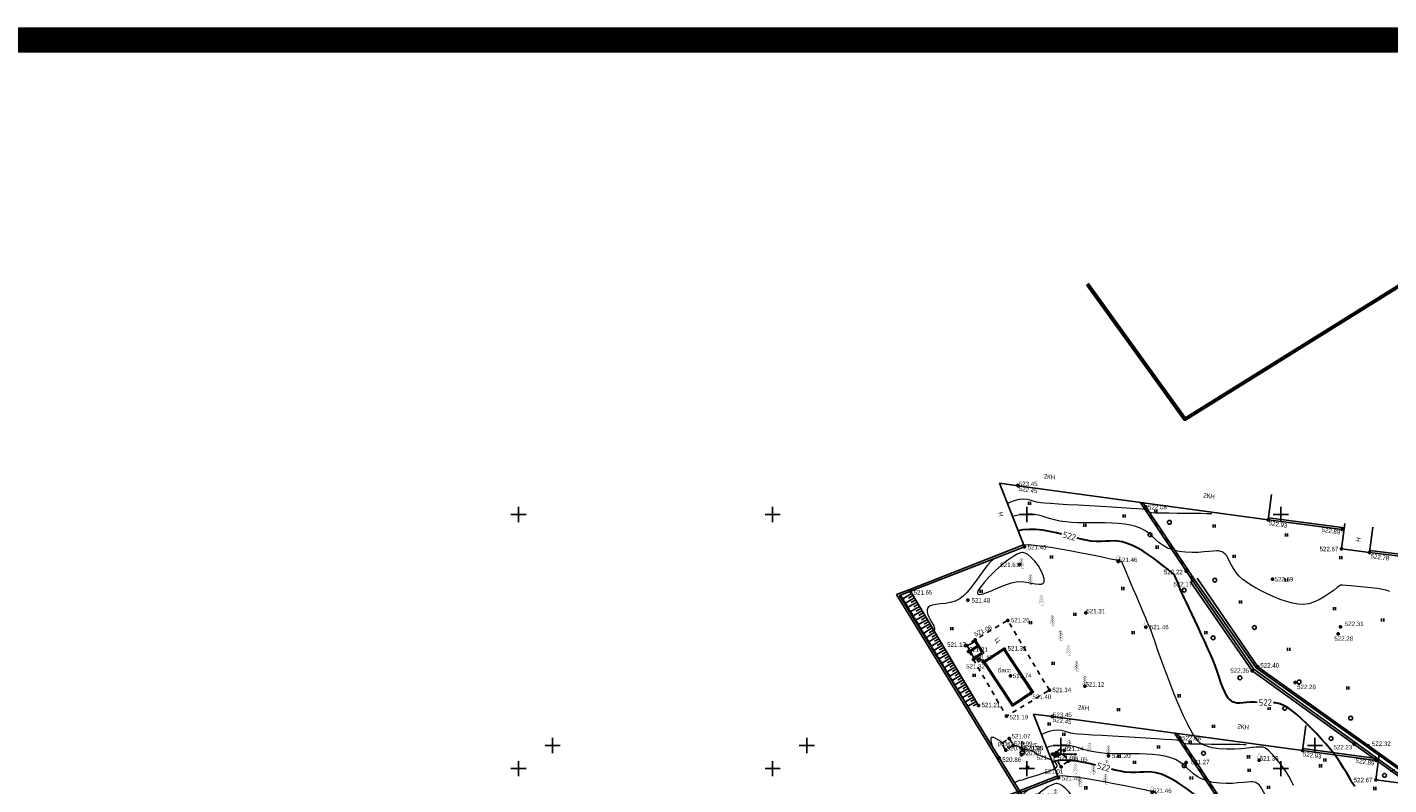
# Model space of a CAD drawing. Header units: millimetres. Extents: x 767170 to 66149698, y -983507 to 2493658.
# Tile 115 of 256: x 1770416 to 2038318, y -462903 to -313890. Entities that reach past the tile are written whole.
import ezdxf

# ---------------------------------------------------------------- set-up
doc = ezdxf.new("R2010")
doc.units = ezdxf.units.MM
for name, pattern in [('Д_ТРОТ_ТРУБА', [3, 1.5, -1.5]), ('ДОРОГИ_СТРОЯЩ', [9, 8, -1]), ('ЗД_СТР_РАЗВ', [3, 2, -1]), ('Контура низ откосов  Штриховая 0.1-0.5 - - - - - - -', [0.6, 0.1, -0.5])]:
    doc.linetypes.add(name, pattern=pattern)
for name, color, linetype in [('(001) Сетка', 92, 'Continuous'), ('(004) Точки рельефа', 7, 'Continuous'), ('(004a) Точки рельефа (отк.)', 7, 'Continuous'), ('(007) Здания', 7, 'Continuous'), ('(011) Колодцы', 7, 'Continuous'), ('(022) Возд. Линии', 7, 'Continuous'), ('(025) Дорога', 7, 'Continuous'), ('(027) Гидрография', 7, 'Continuous'), ('(028) Гидротехн.', 7, 'Continuous'), ('(031) Горизонтали', 42, 'Continuous'), ('(035) Откосы', 7, 'Continuous'), ('(036) Растительность', 7, 'Continuous'), ('(038) Деревья', 7, 'Continuous'), ('(040) Ограда', 7, 'Continuous'), ('C-TOPO-MAJR', 9, 'Continuous')]:
    doc.layers.add(name, color=color, linetype=linetype)
doc.layers.add('(032) Горизонтали утолщенные', color=32, linetype='Continuous', lineweight=30)
doc.styles.add('BM-431', font='txt')
doc.styles.add('D-431', font='txt')
doc.styles.add('P-131', font='txt')
doc.styles.add('S', font='txtwr', dxfattribs={"oblique": 15})
doc.styles.get("Standard").update_dxf_attribs({"font": 'isocpeui.ttf'})
doc.styles.add('СПДС', font='isocpeur.ttf')
doc.linetypes.add('ОГРАДА_БЕТ', pattern='A,4,["|",Standard,S=0.8,R=0,X=0,Y=-0.8],4', length=8)
doc.linetypes.add('ОТКОСЫ_НЕУКР1', pattern='A,0.5,["|",Standard,S=-1.2,R=0,X=0,Y=1.2],1,["|",Standard,S=-0.5,R=0,X=0,Y=0.5],0.5', length=2)
doc.linetypes.add('ПОДПОРНАЯ СТЕНКА', pattern='A,2,["V",Standard,S=1.2,R=0,X=0,Y=-1.2],0.2,["V",Standard,S=0.8,R=0,X=0,Y=-0.8],0.25,["V",Standard,S=0.3,R=0,X=0,Y=-0.3],0.25', length=2.7)

# ---------------------------------------------------------------- blocks, each defined once
blk = doc.blocks.new('ell')
at = {"const_width": 0.05}
for points in [[(0, 0.8), (-0.5, 0.3)], [(0, 1.2), (-0.44, 0.76)], [(0, 1.6), (-0.39, 1.21)], [(0, 2), (-0.33, 1.67)], [(0, 0), (0, 2)], [(0, 2), (0.33, 1.67)], [(0, 1.6), (0.39, 1.21)], [(0, 1.2), (0.44, 0.76)], [(0, 0.8), (0.5, 0.3)], [(0, 0), (0.38, 0)]]:
    blk.add_lwpolyline(points, dxfattribs=at)
blk = doc.blocks.new('I04010')
for p, q in [((-0.412273, 0.007146), (-0.412273, 1.207146)), ((0.387727, 1.207146), (0.387727, 0.007146))]:
    blk.add_line(p, q)
blk = doc.blocks.new('d')
at = {"layer": '(038) Деревья'}
blk.add_ellipse((0, 0), major_axis=(0.265, 0.265), ratio=1, start_param=5.497787, end_param=11.780972, dxfattribs=at)
blk = doc.blocks.new('Setka')
at = {"layer": '(001) Сетка'}
for p, q in [((-1.5, 0), (1.5, 0)), ((0, 1.5), (0, -1.5))]:
    blk.add_line(p, q, dxfattribs=at)
blk = doc.blocks.new('karagach-flat-3')
at = {"layer": '(038) Деревья', "const_width": 0.0375}
for points in [[(-0.31, 0.56, 0.626949), (-0.22, 0.21, 0.702465)], [(-0.31, 0.56, 0.383603), (-0.26, 0.75, 0.352912)], [(-0.21, 1.01, 0.430853), (-0.26, 0.75, 0.548276)], [(-0.21, 1.01, 0.181567), (-0.12, 1.16, 0.303004)], [(0, 1.31, 0.246034), (-0.12, 1.16, 0.489079)], [(0, 1.31, -0.246034), (0.12, 1.16, -0.489079)], [(0.21, 1.01, -0.181567), (0.12, 1.16, -0.303004)], [(0.21, 1.01, -0.430853), (0.26, 0.75, -0.548276)], [(0.31, 0.56, -0.626949), (0.22, 0.21, -0.702465)], [(0.31, 0.56, -0.383603), (0.26, 0.75, -0.352912)]]:
    blk.add_lwpolyline(points, format="xyb", dxfattribs=at)
for points in [[(0, 0.21), (-0.22, 0.21)], [(0, 0), (0, 0.21)], [(0, 0.21), (0.22, 0.21)], [(0, 0), (0.28, 0)]]:
    blk.add_lwpolyline(points, dxfattribs=at)
at = {"layer": '(038) Деревья'}
blk.add_lwpolyline([(0, 0), (0, 0.21)], dxfattribs=at)
blk = doc.blocks.new('karagach-flat-4')
at = {"layer": '(038) Деревья', "const_width": 0.0375}
for points in [[(-0.31, 0.56, 0.626949), (-0.22, 0.21, 0.702465)], [(-0.31, 0.56, 0.383603), (-0.26, 0.75, 0.352912)], [(-0.21, 1.01, 0.430853), (-0.26, 0.75, 0.548276)], [(-0.21, 1.01, 0.181567), (-0.12, 1.16, 0.303004)], [(0, 1.31, 0.246034), (-0.12, 1.16, 0.489079)], [(0, 1.31, -0.246034), (0.12, 1.16, -0.489079)], [(0.21, 1.01, -0.181567), (0.12, 1.16, -0.303004)], [(0.21, 1.01, -0.430853), (0.26, 0.75, -0.548276)], [(0.31, 0.56, -0.626949), (0.22, 0.21, -0.702465)], [(0.31, 0.56, -0.383603), (0.26, 0.75, -0.352912)]]:
    blk.add_lwpolyline(points, format="xyb", dxfattribs=at)
for points in [[(0, 0.21), (-0.22, 0.21)], [(0, 0), (0, 0.21)], [(0, 0.21), (0.22, 0.21)], [(0, 0), (0.28, 0)]]:
    blk.add_lwpolyline(points, dxfattribs=at)
at = {"layer": '(038) Деревья'}
blk.add_lwpolyline([(0, 0), (0, 0.21)], dxfattribs=at)
blk = doc.blocks.new('karagach-flat-5')
at = {"layer": '(038) Деревья', "const_width": 0.0375}
for points in [[(-0.31, 0.56, 0.626949), (-0.22, 0.21, 0.702465)], [(-0.31, 0.56, 0.383603), (-0.26, 0.75, 0.352912)], [(-0.21, 1.01, 0.430853), (-0.26, 0.75, 0.548276)], [(-0.21, 1.01, 0.181567), (-0.12, 1.16, 0.303004)], [(0, 1.31, 0.246034), (-0.12, 1.16, 0.489079)], [(0, 1.31, -0.246034), (0.12, 1.16, -0.489079)], [(0.21, 1.01, -0.181567), (0.12, 1.16, -0.303004)], [(0.21, 1.01, -0.430853), (0.26, 0.75, -0.548276)], [(0.31, 0.56, -0.626949), (0.22, 0.21, -0.702465)], [(0.31, 0.56, -0.383603), (0.26, 0.75, -0.352912)]]:
    blk.add_lwpolyline(points, format="xyb", dxfattribs=at)
for points in [[(0, 0.21), (-0.22, 0.21)], [(0, 0), (0, 0.21)], [(0, 0.21), (0.22, 0.21)], [(0, 0), (0.28, 0)]]:
    blk.add_lwpolyline(points, dxfattribs=at)
at = {"layer": '(038) Деревья'}
blk.add_lwpolyline([(0, 0), (0, 0.21)], dxfattribs=at)
blk = doc.blocks.new('d-flat-23')
at = {"layer": '(038) Деревья'}
blk.add_ellipse((0, 0), major_axis=(0.265, 0.265), ratio=1, start_param=5.497787, end_param=11.780972, dxfattribs=at)
blk = doc.blocks.new('I03040-flat-1')
at = {"layer": '(028) Гидротехн.'}
blk.add_line((0, 0), (0.4, 0), dxfattribs=at)
for points in [[(-0.03, -0.01), (0.22, -0.01), (-0.03, 1.48), (0.22, 1.48)], [(0.2, 1.26), (0.2, 1.01), (0.68, 1.26), (0.43, 1.01)], [(0.68, 1.26), (0.43, 1.01), (0.68, 0.85), (0.43, 0.85)]]:
    blk.add_trace(points, dxfattribs=at)
at = {"color": 4, "style": 'S', "oblique": 15}
blk.add_attdef('Z', (0.98, -0.06), '', height=1, dxfattribs=at)
blk = doc.blocks.new('ell-flat-3')
at = {"layer": '(038) Деревья', "const_width": 0.05}
for points in [[(0, 0.8), (-0.5, 0.3)], [(0, 1.2), (-0.44, 0.76)], [(0, 1.6), (-0.39, 1.21)], [(0, 2), (-0.33, 1.67)], [(0, 0), (0, 2)], [(0, 2), (0.33, 1.67)], [(0, 1.6), (0.39, 1.21)], [(0, 1.2), (0.44, 0.76)], [(0, 0.8), (0.5, 0.3)], [(0, 0), (0.38, 0)]]:
    blk.add_lwpolyline(points, dxfattribs=at)
blk = doc.blocks.new('ell-flat-4')
at = {"layer": '(038) Деревья', "const_width": 0.05}
for points in [[(0, 0.8), (-0.5, 0.3)], [(0, 1.2), (-0.44, 0.76)], [(0, 1.6), (-0.39, 1.21)], [(0, 2), (-0.33, 1.67)], [(0, 0), (0, 2)], [(0, 2), (0.33, 1.67)], [(0, 1.6), (0.39, 1.21)], [(0, 1.2), (0.44, 0.76)], [(0, 0.8), (0.5, 0.3)], [(0, 0), (0.38, 0)]]:
    blk.add_lwpolyline(points, dxfattribs=at)
blk = doc.blocks.new('ell-flat-8')
at = {"layer": '(038) Деревья', "const_width": 0.05}
for points in [[(0, 0.8), (-0.5, 0.3)], [(0, 1.2), (-0.44, 0.76)], [(0, 1.6), (-0.39, 1.21)], [(0, 2), (-0.33, 1.67)], [(0, 0), (0, 2)], [(0, 2), (0.33, 1.67)], [(0, 1.6), (0.39, 1.21)], [(0, 1.2), (0.44, 0.76)], [(0, 0.8), (0.5, 0.3)], [(0, 0), (0.38, 0)]]:
    blk.add_lwpolyline(points, dxfattribs=at)
blk = doc.blocks.new('ell-flat-9')
at = {"layer": '(038) Деревья', "const_width": 0.05}
for points in [[(0, 0.8), (-0.5, 0.3)], [(0, 1.2), (-0.44, 0.76)], [(0, 1.6), (-0.39, 1.21)], [(0, 2), (-0.33, 1.67)], [(0, 0), (0, 2)], [(0, 2), (0.33, 1.67)], [(0, 1.6), (0.39, 1.21)], [(0, 1.2), (0.44, 0.76)], [(0, 0.8), (0.5, 0.3)], [(0, 0), (0.38, 0)]]:
    blk.add_lwpolyline(points, dxfattribs=at)
blk = doc.blocks.new('ell-flat-10')
at = {"layer": '(038) Деревья', "const_width": 0.05}
for points in [[(0, 0.8), (-0.5, 0.3)], [(0, 1.2), (-0.44, 0.76)], [(0, 1.6), (-0.39, 1.21)], [(0, 2), (-0.33, 1.67)], [(0, 0), (0, 2)], [(0, 2), (0.33, 1.67)], [(0, 1.6), (0.39, 1.21)], [(0, 1.2), (0.44, 0.76)], [(0, 0.8), (0.5, 0.3)], [(0, 0), (0.38, 0)]]:
    blk.add_lwpolyline(points, dxfattribs=at)
blk = doc.blocks.new('ell-flat-11')
at = {"layer": '(038) Деревья', "const_width": 0.05}
for points in [[(0, 0.8), (-0.5, 0.3)], [(0, 1.2), (-0.44, 0.76)], [(0, 1.6), (-0.39, 1.21)], [(0, 2), (-0.33, 1.67)], [(0, 0), (0, 2)], [(0, 2), (0.33, 1.67)], [(0, 1.6), (0.39, 1.21)], [(0, 1.2), (0.44, 0.76)], [(0, 0.8), (0.5, 0.3)], [(0, 0), (0.38, 0)]]:
    blk.add_lwpolyline(points, dxfattribs=at)
blk = doc.blocks.new('ell-flat-12')
at = {"layer": '(038) Деревья', "const_width": 0.05}
for points in [[(0, 0.8), (-0.5, 0.3)], [(0, 1.2), (-0.44, 0.76)], [(0, 1.6), (-0.39, 1.21)], [(0, 2), (-0.33, 1.67)], [(0, 0), (0, 2)], [(0, 2), (0.33, 1.67)], [(0, 1.6), (0.39, 1.21)], [(0, 1.2), (0.44, 0.76)], [(0, 0.8), (0.5, 0.3)], [(0, 0), (0.38, 0)]]:
    blk.add_lwpolyline(points, dxfattribs=at)
blk = doc.blocks.new('ell-flat-13')
at = {"layer": '(038) Деревья', "const_width": 0.05}
for points in [[(0, 0.8), (-0.5, 0.3)], [(0, 1.2), (-0.44, 0.76)], [(0, 1.6), (-0.39, 1.21)], [(0, 2), (-0.33, 1.67)], [(0, 0), (0, 2)], [(0, 2), (0.33, 1.67)], [(0, 1.6), (0.39, 1.21)], [(0, 1.2), (0.44, 0.76)], [(0, 0.8), (0.5, 0.3)], [(0, 0), (0.38, 0)]]:
    blk.add_lwpolyline(points, dxfattribs=at)
blk = doc.blocks.new('ell-flat-14')
at = {"layer": '(038) Деревья', "const_width": 0.05}
for points in [[(0, 0.8), (-0.5, 0.3)], [(0, 1.2), (-0.44, 0.76)], [(0, 1.6), (-0.39, 1.21)], [(0, 2), (-0.33, 1.67)], [(0, 0), (0, 2)], [(0, 2), (0.33, 1.67)], [(0, 1.6), (0.39, 1.21)], [(0, 1.2), (0.44, 0.76)], [(0, 0.8), (0.5, 0.3)], [(0, 0), (0.38, 0)]]:
    blk.add_lwpolyline(points, dxfattribs=at)
blk = doc.blocks.new('ell-flat-15')
at = {"layer": '(038) Деревья', "const_width": 0.05}
for points in [[(0, 0.8), (-0.5, 0.3)], [(0, 1.2), (-0.44, 0.76)], [(0, 1.6), (-0.39, 1.21)], [(0, 2), (-0.33, 1.67)], [(0, 0), (0, 2)], [(0, 2), (0.33, 1.67)], [(0, 1.6), (0.39, 1.21)], [(0, 1.2), (0.44, 0.76)], [(0, 0.8), (0.5, 0.3)], [(0, 0), (0.38, 0)]]:
    blk.add_lwpolyline(points, dxfattribs=at)
blk = doc.blocks.new('ell-flat-16')
at = {"layer": '(038) Деревья', "const_width": 0.05}
for points in [[(0, 0.8), (-0.5, 0.3)], [(0, 1.2), (-0.44, 0.76)], [(0, 1.6), (-0.39, 1.21)], [(0, 2), (-0.33, 1.67)], [(0, 0), (0, 2)], [(0, 2), (0.33, 1.67)], [(0, 1.6), (0.39, 1.21)], [(0, 1.2), (0.44, 0.76)], [(0, 0.8), (0.5, 0.3)], [(0, 0), (0.38, 0)]]:
    blk.add_lwpolyline(points, dxfattribs=at)
blk = doc.blocks.new('ell-flat-17')
at = {"layer": '(038) Деревья', "const_width": 0.05}
for points in [[(0, 0.8), (-0.5, 0.3)], [(0, 1.2), (-0.44, 0.76)], [(0, 1.6), (-0.39, 1.21)], [(0, 2), (-0.33, 1.67)], [(0, 0), (0, 2)], [(0, 2), (0.33, 1.67)], [(0, 1.6), (0.39, 1.21)], [(0, 1.2), (0.44, 0.76)], [(0, 0.8), (0.5, 0.3)], [(0, 0), (0.38, 0)]]:
    blk.add_lwpolyline(points, dxfattribs=at)
blk = doc.blocks.new('ell-flat-18')
at = {"layer": '(038) Деревья', "const_width": 0.05}
for points in [[(0, 0.8), (-0.5, 0.3)], [(0, 1.2), (-0.44, 0.76)], [(0, 1.6), (-0.39, 1.21)], [(0, 2), (-0.33, 1.67)], [(0, 0), (0, 2)], [(0, 2), (0.33, 1.67)], [(0, 1.6), (0.39, 1.21)], [(0, 1.2), (0.44, 0.76)], [(0, 0.8), (0.5, 0.3)], [(0, 0), (0.38, 0)]]:
    blk.add_lwpolyline(points, dxfattribs=at)
blk = doc.blocks.new('I01171-flat-3')
at = {"layer": '(011) Колодцы'}
blk.add_line((-0.36, 0.35), (0.35, -0.35), dxfattribs=at)
blk.add_circle((0, 0), 0.5, dxfattribs=at)
at = {"color": 4, "style": 'S', "oblique": 15}
blk.add_attdef('Z', (0.81, -0.55), '', height=1, dxfattribs=at)
blk = doc.blocks.new('A$C05d28b1e')
at = {"layer": '(004) Точки рельефа', "color": 7, "linetype": 'ByBlock', "lineweight": -2}
for p in [(-67405, 193507), (-42251, 189337), (-18139, 186802), (-3622, 184858), (-66136, 181489), (-3701, 181073), (1747, 180352), (-67057, 177960), (-47704, 178556), (-34299, 176699), (-33072, 174860), (-17319, 175137), (-88538, 172723), (-77229, 171004), (-69382, 167003), (-54063, 168461), (-42242, 165685), (-4403, 164347), (-77731, 162048), (-75815, 163183), (-70010, 161343), (-74238, 158818), (-68851, 156117), (-21276, 157105), (-20197, 157827), (-61218, 153257), (-54227, 154050), (-12830, 154759), (-75130, 150224), (-64905, 152644), (-69649, 148129), (-69153, 143765), (-1261, 142659), (1548, 142352), (-71058, 139940), (-66646, 141764), (-60568, 140704), (-59788, 140654), (-49599, 140351), (-19937, 139507), (-58913, 138200), (-34314, 139029)]:
    blk.add_point(p, dxfattribs=at)
at = {"layer": '(004a) Точки рельефа (отк.)', "color": 7, "linetype": 'ByBlock', "lineweight": -2}
for p in [(-67342, 193496), (-3926, 165737), (-77131, 160896), (-76122, 159308), (-68358, 142401), (-69749, 141485), (-66682, 140556), (-66324, 141497), (-58325, 141379), (-57515, 139277)]:
    blk.add_point(p, dxfattribs=at)
at = {"layer": '(007) Здания', "ltscale": 600}
for points in [[(-18139, 186802), (-67342, 193496), (-71031, 193998)], [(-66136, 181489), (-71031, 193998)], [(-18139, 186802), (-17475, 191758)], [(-3701, 181073), (-3045, 186030)], [(-3701, 181073), (1747, 180352), (2403, 185309)], [(-75815, 163183), (-74126, 160627)], [(-76122, 159308), (-74126, 160627)]]:
    blk.add_lwpolyline(points, dxfattribs=at)
for points in [[(-74238, 158818), (-68495, 150128), (-64357, 152863), (-70100, 161553)], [(-73892, 158747), (-68424, 150475), (-64703, 152934), (-70171, 161207)]]:
    blk.add_lwpolyline(points, close=True, dxfattribs=at)
at = {"layer": '(007) Здания', "linetype": 'ЗД_СТР_РАЗВ', "ltscale": 600}
blk.add_lwpolyline([(-69153, 143765), (-68285, 142452), (-69749, 141485), (-70617, 142798)], close=True, dxfattribs=at)
at = {"layer": '(022) Возд. Линии', "color": 0, "ltscale": 600, "flags": 128}
blk.add_lwpolyline([(-59286, 140657), (-55825, 140657)], dxfattribs=at)
at = {"layer": '(025) Дорога', "linetype": 'Д_ТРОТ_ТРУБА', "ltscale": 600, "flags": 128}
blk.add_lwpolyline([(-61218, 153257), (-69382, 167003), (-77731, 162048), (-69649, 148129), (-61218, 153257)], dxfattribs=at)
blk.add_lwpolyline([(-60568, 140704), (-58983, 138306), (-57515, 139277), (-59100, 141675)], close=True, dxfattribs=at)
at = {"layer": '(028) Гидротехн.', "color": 3, "linetype": 'Д_ТРОТ_ТРУБА', "ltscale": 600, "flags": 128}
blk.add_lwpolyline([(-32906, 174971), (-42964, 190046)], dxfattribs=at)
at = {"layer": '(031) Горизонтали', "color": 42, "linetype": 'Continuous', "lineweight": 0, "ltscale": 600}
for points in [[(-42316, 188714), (-42515, 188814), (-42922, 188863), (-43860, 188935), (-45237, 189027), (-46961, 189134), (-48940, 189252), (-51081, 189377), (-53293, 189505), (-55483, 189633), (-57560, 189755), (-59431, 189867), (-61005, 189967), (-62189, 190049), (-62891, 190110), (-63725, 190250), (-64407, 190433), (-65011, 190619), (-65608, 190767), (-66270, 190839), (-67071, 190795), (-67775, 190644), (-68532, 190383), (-69314, 190043), (-69456, 189974)], [(-37109, 180910), (-37966, 181233), (-38841, 181714), (-39580, 182253), (-40237, 182829), (-40866, 183418), (-41522, 183999), (-42260, 184551), (-43135, 185053), (-44201, 185481), (-45230, 185752), (-46373, 185943), (-47606, 186068), (-48905, 186141), (-50249, 186177), (-51615, 186187), (-52978, 186187), (-54317, 186191), (-55609, 186211), (-56830, 186261), (-57957, 186356), (-59172, 186540), (-60222, 186775), (-61154, 187038), (-62012, 187304), (-62841, 187547), (-63686, 187743), (-64592, 187867), (-65605, 187895), (-66770, 187801), (-67845, 187589), (-68451, 187406)], [(-29239, 187969), (-29387, 187972), (-29733, 187976), (-30360, 187983), (-31367, 187993), (-32832, 188006), (-34434, 188020), (-36077, 188037), (-37665, 188057), (-39100, 188080), (-40286, 188109), (-41126, 188142), (-41477, 188178)], [(-72037, 179180), (-72705, 178593), (-73372, 177860), (-74039, 177018), (-74708, 176105), (-75379, 175159), (-76054, 174217), (-76735, 173317), (-77422, 172497), (-78116, 171794), (-78820, 171246), (-79742, 170780), (-80709, 170491), (-81681, 170324), (-82615, 170224), (-83472, 170136), (-84210, 170005), (-84687, 169832), (-84966, 169644), (-85109, 169484), (-85166, 169393), (-85219, 169280), (-85277, 169040), (-85264, 168644), (-85099, 168071), (-84740, 167318), (-84322, 166576), (-83965, 165897), (-83802, 165437), (-83791, 165158), (-83852, 165010), (-83905, 164949), (-83919, 164939)], [(-70456, 142904), (-70482, 142924), (-71065, 143344), (-71686, 143727), (-72142, 143931), (-72428, 143988), (-72579, 143967), (-72640, 143936), (-72682, 143893), (-72726, 143746), (-72711, 143395), (-72572, 142731), (-72404, 142126)], [(-68019, 134986), (-68018, 134988), (-67975, 135063), (-67876, 135191), (-67699, 135336), (-67414, 135461), (-66992, 135560), (-66510, 135659), (-65985, 135825), (-65457, 136006), (-64626, 136258), (-63607, 136567), (-62513, 136918), (-61459, 137295), (-60559, 137683), (-60026, 137991), (-59775, 138216), (-59691, 138361), (-59677, 138432), (-59681, 138512), (-59739, 138673), (-59935, 138914), (-60362, 139231), (-61075, 139608), (-61877, 139950), (-62648, 140244), (-63271, 140476), (-63625, 140630), (-63885, 140808), (-64079, 140964), (-64277, 141108), (-64550, 141253), (-64903, 141372), (-65362, 141487), (-65828, 141589), (-66201, 141668), (-66382, 141718), (-66497, 141840), (-66567, 141931), (-66652, 141935), (-66723, 141928), (-66805, 141891), (-66992, 141981), (-67432, 142182), (-67961, 142391), (-68300, 142474)]]:
    blk.add_lwpolyline(points, dxfattribs=at)
blk.add_lwpolyline([(-62299, 174481), (-62264, 174565), (-62228, 174768), (-62255, 175155), (-62423, 175793), (-62819, 176717), (-63380, 177697), (-64065, 178640), (-64832, 179454), (-65476, 179948), (-65962, 180198), (-66283, 180294), (-66441, 180320), (-66573, 180325), (-66873, 180282), (-67399, 180099), (-68222, 179658), (-69385, 178854), (-70627, 177847), (-71868, 176721), (-73032, 175563), (-74040, 174456), (-74815, 173485), (-75213, 172863), (-75357, 172515), (-75370, 172350), (-75349, 172290), (-75310, 172236), (-75196, 172161), (-74943, 172121), (-74468, 172184), (-73695, 172416), (-72772, 172768), (-71751, 173191), (-70688, 173634), (-69636, 174045), (-68647, 174373), (-67777, 174567), (-66752, 174613), (-65744, 174516), (-64791, 174350), (-63931, 174190), (-63204, 174109), (-62743, 174151), (-62480, 174270), (-62350, 174400), (-62299, 174481)], close=True, dxfattribs=at)
at = {"layer": '(032) Горизонтали утолщенные', "color": 32, "linetype": 'Continuous', "lineweight": 30, "ltscale": 600}
for points in [[(-58841, 183981), (-59829, 184222), (-61159, 184503), (-62503, 184726), (-63846, 184866), (-65174, 184901), (-66469, 184807), (-67364, 184628)], [(-20343, 150860), (-20803, 150884), (-21646, 150910), (-22397, 150854), (-23078, 150769), (-23710, 150710), (-24314, 150728), (-24792, 150835), (-25155, 150987), (-25401, 151128), (-25526, 151212), (-25613, 151279), (-25784, 151434), (-26030, 151723), (-26343, 152205), (-26717, 152944), (-27081, 153815), (-27443, 154793), (-27814, 155857), (-28203, 156982), (-28618, 158146), (-29070, 159326), (-29567, 160498), (-30078, 161623), (-30650, 162863), (-31261, 164178), (-31893, 165529), (-32525, 166876), (-33139, 168180), (-33715, 169403), (-34234, 170503), (-34675, 171443), (-35020, 172183), (-35248, 172683), (-35514, 173322), (-35729, 173899), (-35916, 174422), (-36100, 174897), (-36302, 175333), (-36549, 175738), (-36856, 176138), (-37136, 176432), (-37425, 176677), (-37759, 176926), (-38172, 177236), (-38544, 177530), (-39121, 177986), (-39866, 178562), (-40745, 179216), (-41721, 179904), (-42759, 180583), (-43823, 181213), (-44878, 181749), (-45887, 182149), (-46903, 182427), (-47792, 182571), (-48599, 182617), (-49370, 182599), (-50151, 182553), (-50990, 182515), (-51932, 182519), (-53023, 182603), (-53941, 182748), (-54966, 182975), (-55713, 183165)]]:
    blk.add_lwpolyline(points, dxfattribs=at)
at = {"layer": '(035) Откосы', "ltscale": 600}
for p, q in [((-90036, 171257), (-88309, 172289)), ((-88918, 171350), (-88056, 171865)), ((-89524, 170412), (-87802, 171440)), ((-89013, 169566), (-87296, 170592)), ((-88501, 168720), (-86789, 169743)), ((-88409, 170502), (-87549, 171016)), ((-87989, 167875), (-86282, 168894)), ((-87899, 169655), (-87042, 170167)), ((-87390, 168808), (-86535, 169319)), ((-87477, 167029), (-85775, 168046)), ((-86965, 166184), (-85268, 167197)), ((-86880, 167961), (-86028, 168470)), ((-86453, 165338), (-84761, 166348)), ((-86371, 167114), (-85521, 167621)), ((-85862, 166267), (-85014, 166773)), ((-85941, 164492), (-84254, 165500)), ((-85429, 163647), (-83747, 164651)), ((-85352, 165420), (-84508, 165924)), ((-84917, 162801), (-83240, 163802)), ((-84843, 164572), (-84001, 165075)), ((-84333, 163725), (-83494, 164227)), ((-84405, 161955), (-82733, 162954)), ((-83893, 161110), (-82227, 162105)), ((-83824, 162878), (-82987, 163378)), ((-83381, 160264), (-81720, 161256)), ((-83315, 162031), (-82480, 162529)), ((-82805, 161184), (-81973, 161681)), ((-82296, 160337), (-81466, 160832)), ((-82869, 159418), (-81213, 160408)), ((-82357, 158573), (-80706, 159559)), ((-81846, 157727), (-80199, 158711)), ((-81786, 159490), (-80959, 159984)), ((-81277, 158642), (-80452, 159135)), ((-80768, 157795), (-79946, 158286)), ((-81334, 156881), (-79692, 157862)), ((-80822, 156036), (-79185, 157013)), ((-80310, 155190), (-78678, 156165)), ((-80258, 156948), (-79439, 157438)), ((-79749, 156101), (-78932, 156589)), ((-79239, 155254), (-78425, 155740)), ((-79798, 154344), (-78171, 155316)), ((-79286, 153499), (-77664, 154467)), ((-78774, 152653), (-77158, 153619)), ((-78730, 154407), (-77918, 154892)), ((-78262, 151807), (-76651, 152770)), ((-78220, 153559), (-77411, 154043)), ((-77711, 152712), (-76904, 153194)), ((-77750, 150962), (-76144, 151921)), ((-77238, 150116), (-75637, 151073)), ((-77202, 151865), (-76397, 152346)), ((-76692, 151018), (-75890, 151497)), ((-76183, 150171), (-75383, 150648))]:
    blk.add_line(p, q, dxfattribs=at)
at = {"layer": '(035) Откосы', "linetype": 'ПОДПОРНАЯ СТЕНКА', "ltscale": 600}
for p, q in [((-77390, 161959), (-75893, 162848)), ((-76873, 161068), (-77390, 161959))]:
    blk.add_line(p, q, dxfattribs=at)
at = {"layer": '(035) Откосы', "linetype": 'Контура низ откосов  Штриховая 0.1-0.5 - - - - - - -', "ltscale": 600}
blk.add_lwpolyline([(-90467, 171968), (-76780, 149360)], dxfattribs=at)
at = {"layer": '(035) Откосы', "ltscale": 600}
blk.add_lwpolyline([(-75130, 150224), (-88563, 172713)], dxfattribs=at)
at = {"layer": '(035) Откосы', "linetype": 'ПОДПОРНАЯ СТЕНКА', "ltscale": 600, "flags": 128}
for points in [[(-75372, 162060), (-76873, 161068)], [(-76747, 160851), (-75234, 161851)], [(-76052, 159654), (-76747, 160851)], [(-75893, 162848), (-75372, 162060)], [(-75234, 161851), (-74472, 160698)], [(-74472, 160698), (-76052, 159654)]]:
    blk.add_lwpolyline(points, dxfattribs=at)
for points in [[(-75465, 159314), (-74955, 159651), (-74632, 159162), (-75142, 158825)], [(-66324, 141497), (-66000, 141010), (-66682, 140556), (-67006, 141043)]]:
    blk.add_lwpolyline(points, close=True, dxfattribs=at)
at = {"layer": '(040) Ограда', "linetype": 'ОГРАДА_БЕТ', "ltscale": 600, "flags": 128}
for points in [[(-3207, 184803), (-3622, 184858), (-18139, 186802)], [(-66136, 181489), (-88538, 172723), (-90680, 171885), (-65180, 130363), (-64714, 129605)], [(78939, 171095), (1747, 180352)]]:
    blk.add_lwpolyline(points, dxfattribs=at)
at = {"layer": '(040) Ограда', "ltscale": 600, "flags": 128}
for points in [[(-3155, 185200), (-3569, 185255), (-18086, 187198)], [(-66282, 181861), (-88684, 173095), (-91271, 172083), (-65521, 130154), (-65264, 129736)], [(78987, 171492), (1795, 180749)]]:
    blk.add_lwpolyline(points, dxfattribs=at)
at = {"ltscale": 600}
for points in [[(-33072, 174860), (-43326, 190229)], [(-32739, 175082), (-42797, 190157)]]:
    blk.add_lwpolyline(points, dxfattribs=at)
at = {"layer": '(001) Сетка', "xscale": 1000, "yscale": 1000, "zscale": 1000}
for p in [(-165665, 187831), (-115665, 187831), (-65665, 187831), (-15665, 187831), (-165665, 137831), (-115665, 137831), (-65665, 137831), (-15665, 137831)]:
    blk.add_blockref('Setka', p, dxfattribs=at)
at = {"layer": '(022) Возд. Линии', "xscale": 1000, "yscale": 1000, "zscale": 1000}
for name, p in [('karagach-flat-5', (-47704, 178556)), ('ell-flat-11', (-66651, 177203)), ('ell-flat-12', (-64934, 174003)), ('ell-flat-13', (-62788, 170005)), ('ell-flat-14', (-60642, 166005)), ('karagach-flat-3', (-42242, 165685)), ('ell-flat-15', (-59019, 162979)), ('ell-flat-16', (-57478, 160109)), ('ell-flat-17', (-55817, 157012)), ('ell-flat-18', (-54227, 154050)), ('d-flat-23', (-12081, 154886)), ('I03040-flat-1', (-66746, 141769)), ('ell-flat-4', (-57325, 141480)), ('ell-flat-3', (-53342, 140902)), ('ell-flat-10', (-49599, 140351)), ('I01171-flat-3', (-59786, 140657)), ('ell-flat-9', (-49881, 137569)), ('karagach-flat-4', (-19937, 139507)), ('ell-flat-8', (-50162, 134797))]:
    blk.add_blockref(name, p, dxfattribs=at)
at = {"layer": '(036) Растительность', "linetype": 'Continuous', "xscale": 500, "yscale": 500, "zscale": 500}
for p in [(-65086, 189699), (-46472, 187209), (-40230, 188164), (-54200, 185383), (-28760, 185282), (-14572, 183510), (-60769, 179187), (-39994, 181096), (-24830, 179297), (-3869, 179054), (-14580, 174612), (-74646, 172380), (-46725, 172961), (-23594, 170302), (-5103, 168994), (-64920, 166245), (-56222, 167856), (4373, 166782), (-80380, 165076), (-44736, 164254), (-30445, 164254), (-14118, 160990), (-60471, 158265), (-75976, 155862), (-2494, 153394), (-35654, 151847), (-47625, 149127), (-17985, 149377), (-61235, 146291), (-28923, 145874), (-44453, 138785), (-7003, 139252), (-65493, 137784), (-21909, 137201)]:
    blk.add_blockref('I04010', p, dxfattribs=at)
at = {"layer": '(038) Деревья', "linetype": 'Continuous', "xscale": 1000, "yscale": 1000, "zscale": 1000}
for name, p in [('d', (-37591, 186284)), ('d', (-41400, 183849)), ('d', (-28651, 174918)), ('d', (-34695, 172940)), ('d', (-28999, 163571)), ('d', (-20871, 165600)), ('d', (-23716, 155706)), ('d', (-14906, 149705)), ('d', (-1925, 147776)), ('d', (-5789, 143761)), ('ell', (-56102, 136822)), ('ell', (-52581, 136751)), ('d', (4722, 136504)), ('ell', (-55195, 134243))]:
    blk.add_blockref(name, p, dxfattribs=at)
at = {"layer": '(004) Точки рельефа', "linetype": 'ByBlock', "char_height": 875, "attachment_point": 4, "style": 'D-431'}
for s, insert, rotation in [('522.45', (-67233, 192920), 352.30597), ('522.93', (-18050, 186160), 351.70545), ('522.89', (-7639, 184866), 351.26322), ('522.78', (1992, 179651), 352.98283), ('521.06', (-75921, 164164), 25.21221)]:
    blk.add_mtext(s, dxfattribs=dict(at, insert=insert, rotation=rotation))
for s, insert in [('522.08', (-41799, 189267)), ('521.45', (-65479, 181375)), ('522.67', (-8046, 181026)), ('521.61', (-70864, 177926)), ('521.46', (-47579, 178906)), ('522.22', (-38672, 176501)), ('522.17', (-36805, 174112)), ('522.69', (-16914, 175084)), ('521.65', (-87927, 172495)), ('521.48', (-76539, 170934)), ('521.31', (-53938, 168811)), ('521.26', (-68799, 167037)), ('521.46', (-41435, 165675)), ('522.28', (-5142, 163417)), ('521.17', (-81316, 162211)), ('521.32', (-69430, 161487)), ('521.32', (-77582, 157924)), ('522.40', (-19698, 158151)), ('519.74', (-68422, 156069)), ('522.35', (-25602, 157131)), ('521.34', (-60622, 153307)), ('521.12', (-54102, 154400)), ('522.28', (-12469, 153900)), ('521.21', (-74556, 150351)), ('521.40', (-64536, 151957)), ('521.19', (-69068, 147964)), ('521.07', (-68654, 144212)), ('521.00', (-66077, 141878)), ('522.23', (-5320, 142057)), ('522.32', (2266, 142727)), ('520.86', (-70469, 139599)), ('521.11', (-63700, 140011)), ('521.08', (-59525, 139981)), ('521.20', (-48921, 140351)), ('521.27', (-33385, 139125)), ('521.35', (-19812, 139857)), ('521.01', (-62173, 137247))]:
    blk.add_mtext(s, dxfattribs=dict(at, insert=insert))
at = {"layer": '(004a) Точки рельефа (отк.)', "linetype": 'ByBlock', "char_height": 875, "attachment_point": 4, "style": 'D-431'}
for s, insert in [('523.45', (-67217, 193846)), ('522.31', (-3077, 166318)), ('521.21', (-77006, 161246)), ('521.17', (-75997, 159658)), ('520.96', (-69624, 141835)), ('520.99', (-68233, 142751)), ('520.95', (-66199, 141847)), ('521.14', (-58200, 141729)), ('520.89', (-66557, 140906)), ('521.05', (-57390, 139627))]:
    blk.add_mtext(s, dxfattribs=dict(at, insert=insert))
at = {"layer": '(007) Здания', "style": 'P-131'}
for s, rotation, p in [('2КН', 353.69467, (-62366, 194939)), ('2КН', 353.69467, (-30963, 191177)), ('Н', 285.79691, (-71287, 188195)), ('Н', 81.54283, (-63, 182398))]:
    blk.add_text(s, height=880, rotation=rotation, dxfattribs=at).set_placement(p)
at = {"layer": '(007) Здания', "style": 'BM-431'}
for s, p in [('басс', (-71352, 156757)), ('разв.', (-71412, 142358))]:
    blk.add_text(s, height=880, dxfattribs=at).set_placement(p)
at = {"layer": '(011) Колодцы', "style": 'BM-431'}
blk.add_text('Л.', height=875, dxfattribs=at).set_placement((-59053, 140779))
at = {"layer": '(025) Дорога', "linetype": 'ДОРОГИ_СТРОЯЩ', "style": 'BM-431'}
blk.add_text('Ц', height=875, rotation=307.89238, dxfattribs=at).set_placement((-72023, 163198))
at = {"layer": 'C-TOPO-MAJR', "color": 32, "linetype": 'Continuous', "lineweight": 30, "char_height": 1250, "width": 2398.75, "attachment_point": 5, "style": 'СПДС', "bg_fill": 3, "box_fill_scale": 1.254, "bg_fill_color": 256, "bg_fill_true_color": 13158600, "bg_fill_transparency": 0}
for insert, rotation in [((-57276, 183577), 345.07151), ((-18727, 150853), 1.12057)]:
    blk.add_mtext('522', dxfattribs=dict(at, insert=insert, rotation=rotation))
at = {"layer": '(027) Гидрография', "color": 3, "ltscale": 600}
for points in [[(-33072, 174860), (-20984, 157389), (19936, 127856), (27459, 120222)], [(27819, 120568), (20596, 128411), (-20516, 157669), (-32739, 175082)]]:
    blk.add_lwpolyline(points, dxfattribs=at)
at = {"layer": '(031) Горизонтали', "color": 42, "linetype": 'Continuous', "lineweight": 0, "ltscale": 600}
for points in [[(-13160, 134533), (-13606, 135493), (-14092, 136382), (-14600, 137196), (-15111, 137931), (-15607, 138586), (-16068, 139157), (-16476, 139641), (-16811, 140034), (-17271, 140564), (-17707, 141031), (-18113, 141422), (-18484, 141724), (-18812, 141922), (-19150, 142039), (-19442, 142069), (-19750, 142064), (-20133, 142078), (-20510, 142054), (-21243, 141968), (-22261, 141854), (-23496, 141741), (-24877, 141662), (-26335, 141647), (-27801, 141730), (-29203, 141940), (-30234, 142222), (-30930, 142510), (-31348, 142742), (-31543, 142871), (-31680, 142977), (-31965, 143251), (-32419, 143807), (-33065, 144793), (-33925, 146359), (-34823, 148220), (-35738, 150296), (-36649, 152506), (-37536, 154769), (-38377, 157004), (-39152, 159130), (-39839, 161067), (-40419, 162733), (-40870, 164048), (-41172, 164931), (-41303, 165301), (-41453, 165624), (-41575, 165879), (-41724, 166203), (-41885, 166577), (-42239, 167407), (-42743, 168592), (-43353, 170026), (-44025, 171606), (-44715, 173229), (-45379, 174791), (-45973, 176188), (-46454, 177316), (-46776, 178072), (-46897, 178352), (-46953, 178409), (-47014, 178460), (-47124, 178546), (-47340, 178698), (-47573, 178816), (-47750, 178849), (-47901, 178844), (-48089, 178849), (-48394, 178910), (-49153, 179067), (-50293, 179303), (-51738, 179599), (-53414, 179935), (-55246, 180292), (-57159, 180652), (-59080, 180996), (-60932, 181305), (-62641, 181560), (-64134, 181742), (-65334, 181832), (-66168, 181812), (-66257, 181799)], [(5752, 172659), (5071, 172912), (4358, 173076), (3328, 173237), (2089, 173391), (745, 173534), (-596, 173661), (-1828, 173767), (-2845, 173849), (-3539, 173902), (-3806, 173922), (-3904, 173934), (-4001, 173935), (-4155, 173806), (-4560, 173466), (-5180, 172972), (-5976, 172385), (-6912, 171763), (-7950, 171166), (-9052, 170652), (-10183, 170282), (-11304, 170112), (-12280, 170157), (-13381, 170356), (-14570, 170683), (-15814, 171116), (-17078, 171629), (-18327, 172198), (-19526, 172799), (-20641, 173407), (-21638, 173999), (-22481, 174550), (-23136, 175035), (-23842, 175701), (-24457, 176447), (-24986, 177227), (-25436, 177996), (-25815, 178707), (-26129, 179316), (-26386, 179776), (-26591, 180043), (-26919, 180295), (-27212, 180459), (-27531, 180573), (-27939, 180675), (-28296, 180684), (-28916, 180631), (-29754, 180544), (-30768, 180449), (-31912, 180375), (-33141, 180349), (-34412, 180398), (-35679, 180549), (-36516, 180742)]]:
    blk.add_lwpolyline(points, dxfattribs=at)
at = {"layer": '(032) Горизонтали утолщенные', "color": 32, "linetype": 'Continuous', "lineweight": 30, "ltscale": 600}
blk.add_lwpolyline([(-1116, 134336), (-1382, 134723), (-1600, 135066), (-1906, 135586), (-2296, 136255), (-2764, 137045), (-3306, 137929), (-3917, 138878), (-4590, 139865), (-5322, 140862), (-6106, 141841), (-6884, 142747), (-7744, 143715), (-8664, 144717), (-9624, 145724), (-10600, 146704), (-11570, 147630), (-12513, 148471), (-13407, 149198), (-14229, 149782), (-14957, 150193), (-15879, 150552), (-16733, 150755), (-17109, 150797)], dxfattribs=at)
at = {"linetype": 'ОТКОСЫ_НЕУКР1', "ltscale": 600}
for points in [[(-33445, 174611), (-21276, 157105), (19660, 127559), (24742, 121859), (27459, 120222)], [(27819, 120568), (20868, 128604), (-20197, 157827), (-32113, 175279)]]:
    blk.add_lwpolyline(points, dxfattribs=at)

msp = doc.modelspace()

# ---------------------------------------------------------------- linework, layer by layer
at = {"color": 3, "lineweight": 60}
msp.add_lwpolyline([(1978959.86, -364345.08), (1998174.59, -391017.41), (2074677.66, -343362.85)], dxfattribs=at)

# ---------------------------------------------------------------- block references
at = {"color": 5, "lineweight": 50}
msp.add_blockref('A$C05d28b1e', (2032748.06, -597565.05), dxfattribs=at)

# ---------------------------------------------------------------- next in the draw order: linework, layer by layer
at = {"color": 5, "const_width": 5000}
msp.add_lwpolyline([(769670.35, -316390.45), (6017589.4, -316390.45), (6017589.4, -981006.92), (769670.35, -981006.92)], close=True, dxfattribs=at)

# ---------------------------------------------------------------- next in the draw order: block references
at = {"color": 5, "lineweight": 50}
msp.add_blockref('A$C05d28b1e', (2039466.73, -642998.3), dxfattribs=at)

doc.saveas('drawing.dxf')
